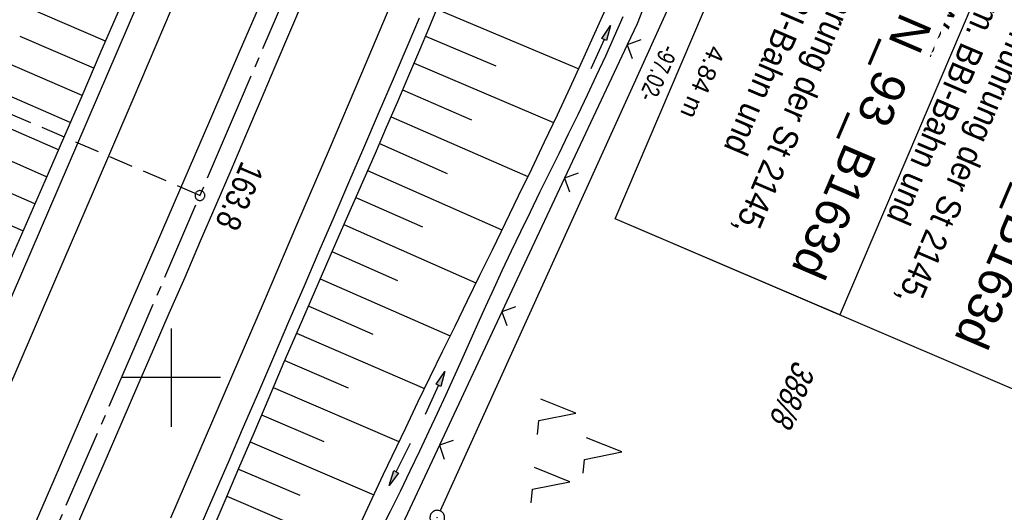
# Model space of a CAD drawing. Extents: x 510409 to 510963, y 461447 to 462240.
# Tile 10 of 25: x 510685 to 510785, y 461786 to 461836. Entities that reach past the tile are written whole.
import ezdxf

# ---------------------------------------------------------------- set-up
doc = ezdxf.new("R2010")
doc.units = 0
doc.header["$LTSCALE"] = 10
doc.header["$MEASUREMENT"] = 0
for name, pattern in [('ACHSE', [5.5, 4, -0.5, 0.5, -0.5]), ('AUSGEZOGEN', [0]), ('LT00', [0]), ('LT17', [0.15, 0.1, -0.05])]:
    doc.linetypes.add(name, pattern=pattern)
doc.layers.get('0').update_dxf_attribs({"linetype": 'LT00'})
for name, color, linetype in [('--EK_BW_TEXT_B', 20, 'LT00'), ('--EK_FBR', 1, 'LT00'), ('--EK_ST-93-1', 30, 'LT17'), ('--EL_DFK_AB_L', 21, 'LT00'), ('--EL_DFK_AB_P', 7, 'LT00'), ('-AX-093', 35, 'ACHSE'), ('-ST-93-1', 250, 'LT00'), ('1401', 7, 'Continuous'), ('ABSTAND', 8, 'LT00'), ('BW_TEXT_B', 20, 'AUSGEZOGEN'), ('DFK_AB_L', 21, 'LT00'), ('DFK_AB_P', 7, 'LT00'), ('DFK_FLUR_NR', 250, 'LT00'), ('DFK_NUTZUNG', 250, 'LT00'), ('PFEIL', 140, 'AUSGEZOGEN'), ('V107_AFBR_BAB', 250, 'LT00'), ('V107_BOESCH', 250, 'LT00'), ('V107_BOSCHUNG', 250, 'LT00'), ('V107_GRABEN', 250, 'LT00'), ('V107_LD_MARK', 250, 'LT00'), ('V107_RASTER', 250, 'LT00'), ('V107_ZAUN', 40, 'LT00')]:
    doc.layers.add(name, color=color, linetype=linetype)
doc.styles.add('Beschrift', font='ARIAL.TTF')
doc.styles.get("Standard").update_dxf_attribs({"font": 'ARIAL.TTF'})

# ---------------------------------------------------------------- blocks, each defined once
blk = doc.blocks.new('SYMB0003')
at = {"color": 0, "linetype": 'ByBlock'}
for p, q in [((-0.015712, 0), (0.010166, 0.012015)), ((0, -0.021257), (-0.015712, 0)), ((0.010166, 0.012015), (0, -0.021257))]:
    blk.add_line(p, q, dxfattribs=at)
for points in [[(-0.031395, 0.499013), (-0.093691, 0.491144), (-0.154509, 0.475528), (-0.21289, 0.452414), (-0.267913, 0.422164), (-0.318712, 0.385257), (-0.364484, 0.342274), (-0.404509, 0.293893), (-0.438154, 0.240877), (-0.464888, 0.184062), (-0.484292, 0.124345), (-0.496058, 0.062667), (-0.5, 0)], [(-0.5, 0), (-0.496058, -0.062667), (-0.484292, -0.124345), (-0.464888, -0.184062), (-0.438154, -0.240877), (-0.404509, -0.293893), (-0.364485, -0.342274), (-0.318712, -0.385257), (-0.267914, -0.422164), (-0.21289, -0.452414), (-0.154509, -0.475529), (-0.093691, -0.491144), (-0.031395, -0.499014), (0.031395, -0.499014)], [(0.5, 0), (0.496057, 0.062667), (0.484292, 0.124345), (0.464888, 0.184062), (0.438153, 0.240877), (0.404509, 0.293893), (0.364484, 0.342274), (0.318712, 0.385257), (0.267913, 0.422164), (0.21289, 0.452414), (0.154509, 0.475528), (0.093691, 0.491144), (0.031395, 0.499013), (-0.031395, 0.499013)], [(0.031395, -0.499014), (0.093691, -0.491144), (0.154509, -0.475529), (0.21289, -0.452414), (0.267914, -0.422164), (0.318712, -0.385257), (0.364485, -0.342274), (0.404509, -0.293893), (0.438154, -0.240877), (0.464889, -0.184062), (0.484292, -0.124345), (0.496058, -0.062667), (0.5, 0)]]:
    blk.add_lwpolyline(points, dxfattribs=at)
blk = doc.blocks.new('SYMB1401')
at = {"layer": '1401'}
for p, q in [((-2.1, -28.35), (0, 0)), ((0, 0), (2.15, -28.35)), ((2.05, -28.35), (-0.05, -0.67)), ((2.1, -28.35), (-0.02, -0.34)), ((1.9, -28.35), (-0.12, -1.68)), ((1.95, -28.35), (-0.1, -1.34)), ((2, -28.35), (-0.07, -1.01)), ((1.75, -28.35), (-0.2, -2.68)), ((1.8, -28.35), (-0.17, -2.34)), ((1.85, -28.35), (-0.15, -2.01)), ((1.65, -28.35), (-0.25, -3.35)), ((1.7, -28.35), (-0.22, -3.01)), ((-3.75, -35.35), (-3.75, -28.35)), ((-3.75, -28.35), (-1.2, -28.35)), ((1.25, -32.8), (-1.2, -28.35)), ((1.25, -32.8), (1.25, -28.35)), ((3.25, -28.35), (1.25, -28.35)), ((3.25, -28.35), (3.25, -35.35)), ((0.7, -35.35), (-1.75, -30.9)), ((-1.75, -30.9), (-1.75, -35.35)), ((-9.25, -31.85), (-6.25, -31.85)), ((5.75, -31.85), (8.75, -31.85)), ((-1.75, -35.35), (-3.75, -35.35)), ((-2.65, -35.35), (-3.25, -43.35)), ((3.25, -35.35), (0.7, -35.35)), ((2.75, -43.35), (2.15, -35.35)), ((2.8, -43.4), (2.2, -35.35)), ((3.3, -43.85), (2.65, -35.35)), ((-3.25, -43.35), (2.75, -43.35)), ((-3.2, -43.4), (2.8, -43.4))]:
    blk.add_line(p, q, dxfattribs=at)
for points in [[(-7.74, -32.11), (-7.75, -31.56), (-7.7, -31.01), (-7.62, -30.47), (-7.51, -29.93), (-7.35, -29.4), (-7.15, -28.89), (-6.92, -28.39), (-6.65, -27.91), (-6.34, -27.45), (-6.01, -27.02), (-5.64, -26.61), (-5.24, -26.23), (-4.82, -25.88), (-4.37, -25.56), (-3.9, -25.28), (-3.41, -25.03), (-2.9, -24.81), (-2.38, -24.64), (-1.85, -24.5)], [(1.85, -24.65), (2.37, -24.82), (2.88, -25.03), (3.37, -25.28), (3.85, -25.57), (4.3, -25.88), (4.72, -26.23), (5.12, -26.61), (5.49, -27.02), (5.83, -27.45), (6.13, -27.91), (6.41, -28.39), (6.64, -28.89), (6.84, -29.4), (7, -29.93), (7.12, -30.47), (7.2, -31.01), (7.24, -31.56), (7.25, -32.11)], [(-2.9, -38.85), (-3.41, -38.64), (-3.9, -38.39), (-4.37, -38.1), (-4.81, -37.78), (-5.24, -37.43), (-5.64, -37.05), (-6, -36.64), (-6.34, -36.21), (-6.64, -35.75), (-6.91, -35.27), (-7.15, -34.78), (-7.35, -34.26), (-7.5, -33.74), (-7.62, -33.2), (-7.7, -32.66), (-7.74, -32.11)], [(7.25, -32.11), (7.21, -32.66), (7.13, -33.21), (7.01, -33.74), (6.85, -34.27), (6.65, -34.78), (6.42, -35.28), (6.15, -35.76), (5.84, -36.22), (5.5, -36.66), (5.13, -37.07), (4.74, -37.45), (4.31, -37.8), (3.86, -38.12), (3.39, -38.4), (2.9, -38.65)], [(-3.15, -43.45), (2.85, -43.45), (2.25, -35.35)], [(-3.1, -43.5), (2.9, -43.5), (2.3, -35.35)], [(-3.05, -43.55), (2.95, -43.55), (2.35, -35.35)], [(-3, -43.6), (3, -43.6), (2.4, -35.35)], [(-2.95, -43.65), (3.05, -43.65), (2.45, -35.35)], [(-2.9, -43.7), (3.1, -43.7), (2.5, -35.35)], [(-2.85, -43.75), (3.15, -43.75), (2.55, -35.35)], [(-2.8, -43.8), (3.2, -43.8), (2.6, -35.35)], [(-2.78, -43.82), (3.25, -43.82), (2.62, -35.35)], [(-3.25, -43.35), (-2.75, -43.85), (3.3, -43.85)]]:
    blk.add_lwpolyline(points, dxfattribs=at)
blk = doc.blocks.new('SYMB7221')
at = {"color": 0, "linetype": 'ByBlock'}
for p, q in [((0, 0.435), (-0.11, 0.065)), ((0.11, 0.065), (0, 0.435)), ((0.25, 0.065), (0.11, 0.065)), ((-0.35, -0.065), (-0.46, -0.435)), ((0.35, -0.065), (0.24, -0.435))]:
    blk.add_line(p, q, dxfattribs=at)
for points in [[(-0.1, -0.435), (-0.24, -0.435), (-0.35, -0.065)], [(0.6, -0.435), (0.46, -0.435), (0.35, -0.065)]]:
    blk.add_lwpolyline(points, dxfattribs=at)
blk = doc.blocks.new('Pfreil3')
at = {"layer": 'PFEIL'}
blk.add_hatch(color=256, dxfattribs=at).paths.add_polyline_path([(-1.55, 0.27), (-1.55, -0.27), (0, 0)])
for p, q in [((-1.55, 0), (-4.83, 0)), ((-1.55, -0.27), (-1.55, 0.27)), ((-1.55, 0.27), (0, 0)), ((0, 0), (-1.55, -0.27))]:
    blk.add_line(p, q, dxfattribs=at)
blk = doc.blocks.new('SYMB0024')
at = {"color": 0, "linetype": 'ByBlock'}
for p, q in [((-0.5, 0.5), (0, 0)), ((0, 0), (0.5, 0.5))]:
    blk.add_line(p, q, dxfattribs=at)
blk = doc.blocks.new('SYMB2')
at = {"color": 0, "linetype": 'ByBlock', "flags": 128}
for points in [[(-0.031395, 0.499013), (-0.093691, 0.491144), (-0.154509, 0.475528), (-0.21289, 0.452414), (-0.267913, 0.422164), (-0.318712, 0.385257), (-0.364484, 0.342274), (-0.404509, 0.293893), (-0.438154, 0.240877), (-0.464888, 0.184062), (-0.484292, 0.124345), (-0.496058, 0.062667), (-0.5, 0)], [(-0.5, 0), (-0.496058, -0.062667), (-0.484292, -0.124345), (-0.464888, -0.184062), (-0.438154, -0.240877), (-0.404509, -0.293893), (-0.364485, -0.342274), (-0.318712, -0.385257), (-0.267914, -0.422164), (-0.21289, -0.452414), (-0.154509, -0.475529), (-0.093691, -0.491144), (-0.031395, -0.499014), (0.031395, -0.499014)], [(0.5, 0), (0.496057, 0.062667), (0.484292, 0.124345), (0.464888, 0.184062), (0.438153, 0.240877), (0.404509, 0.293893), (0.364484, 0.342274), (0.318712, 0.385257), (0.267913, 0.422164), (0.21289, 0.452414), (0.154509, 0.475528), (0.093691, 0.491144), (0.031395, 0.499013), (-0.031395, 0.499013)], [(0.031395, -0.499014), (0.093691, -0.491144), (0.154509, -0.475529), (0.21289, -0.452414), (0.267914, -0.422164), (0.318712, -0.385257), (0.364485, -0.342274), (0.404509, -0.293893), (0.438154, -0.240877), (0.464889, -0.184062), (0.484292, -0.124345), (0.496058, -0.062667), (0.5, 0)]]:
    blk.add_lwpolyline(points, dxfattribs=at)

msp = doc.modelspace()

# ---------------------------------------------------------------- linework, layer by layer
at = {"layer": '--EK_FBR'}
for points in [[(510671.23, 461779.53), (510680.96, 461801.79), (510690.5, 461823.83), (510699.64, 461845.14), (510708.46, 461866.11), (510717.23, 461886.72), (510720.49, 461895.08), (510723.3, 461901.67), (510727.3, 461911.17)], [(510709.96, 461840.16), (510706.93, 461833.11), (510703.89, 461826.07), (510700.84, 461819.03), (510698.46, 461813.53), (510696.07, 461808.02), (510693.67, 461802.52), (510691.28, 461797.01), (510688.03, 461789.55), (510684.78, 461782.08)], [(510713.54, 461838.62), (510712.04, 461835.11), (510710.55, 461831.6), (510709.06, 461828.08), (510707.56, 461824.57), (510706.06, 461821.06), (510704.55, 461817.55), (510702.96, 461813.87), (510701.37, 461810.19), (510699.77, 461806.51), (510698.17, 461802.83), (510696.57, 461799.15), (510694.97, 461795.47), (510693.02, 461790.98), (510691.07, 461786.5), (510689.12, 461782.01)], [(510725.23, 461836.56), (510724.08, 461833.85), (510722.59, 461830.34), (510721.08, 461826.83), (510719.57, 461823.32), (510718.06, 461819.82), (510716.54, 461816.32), (510715.03, 461812.81), (510713.49, 461809.24), (510711.95, 461805.66), (510710.41, 461802.09), (510708.87, 461798.51), (510707.33, 461794.94), (510705.78, 461791.36), (510703.77, 461786.73), (510701.74, 461782.09)]]:
    msp.add_lwpolyline(points, dxfattribs=at)
at = {"layer": '--EK_ST-93-1', "ltscale": 2.5}
msp.add_line((510702.92, 461818.51), (510666.16, 461834.32), dxfattribs=at)
at = {"layer": '-AX-093', "ltscale": 0.2}
msp.add_lwpolyline([(510846.81, 462177.02), (510838.94, 462156.03), (510829.99, 462132.38), (510820.96, 462108.76), (510811.86, 462085.17), (510802.68, 462061.61), (510793.43, 462038.08), (510784.1, 462014.58), (510774.7, 461991.1), (510765.23, 461967.66), (510755.68, 461944.25), (510746.06, 461920.86), (510736.36, 461897.51), (510726.59, 461874.19), (510716.75, 461850.9), (510706.83, 461827.64), (510696.84, 461804.41), (510686.78, 461781.21)], dxfattribs=at)
at = {"layer": 'DFK_AB_L'}
msp.add_line((510727.4, 461786.43), (510766.9, 461873.41), dxfattribs=at)
at = {"layer": 'V107_AFBR_BAB'}
for points in [[(510671.23, 461779.53), (510680.96, 461801.79), (510690.5, 461823.83), (510699.64, 461845.14), (510708.46, 461866.11), (510717.23, 461886.72), (510720.49, 461895.08), (510723.3, 461901.67), (510727.3, 461911.17)], [(510709.96, 461840.16), (510706.93, 461833.11), (510703.89, 461826.07), (510700.84, 461819.03), (510698.46, 461813.53), (510696.07, 461808.02), (510693.67, 461802.52), (510691.28, 461797.01), (510688.03, 461789.55), (510684.78, 461782.08)], [(510713.54, 461838.62), (510712.04, 461835.11), (510710.55, 461831.6), (510709.06, 461828.08), (510707.56, 461824.57), (510706.06, 461821.06), (510704.55, 461817.55), (510702.96, 461813.87), (510701.37, 461810.19), (510699.77, 461806.51), (510698.17, 461802.83), (510696.57, 461799.15), (510694.97, 461795.47), (510693.02, 461790.98), (510691.07, 461786.5), (510689.12, 461782.01)], [(510725.23, 461836.56), (510724.08, 461833.85), (510722.59, 461830.34), (510721.08, 461826.83), (510719.57, 461823.32), (510718.06, 461819.82), (510716.54, 461816.32), (510715.03, 461812.81), (510713.49, 461809.24), (510711.95, 461805.66), (510710.41, 461802.09), (510708.87, 461798.51), (510707.33, 461794.94), (510705.78, 461791.36), (510703.77, 461786.73), (510701.74, 461782.09)]]:
    msp.add_lwpolyline(points, dxfattribs=at)
at = {"layer": 'V107_BOESCH'}
for points in [[(510727.09, 461837.6), (510726.19, 461835.45), (510725.29, 461833.3), (510724.17, 461830.67), (510723.04, 461828.04), (510721.9, 461825.42), (510720.75, 461822.8), (510719.6, 461820.18), (510718.45, 461817.56), (510717.29, 461814.94), (510716.14, 461812.32), (510714.58, 461808.73), (510713.03, 461805.14), (510711.48, 461801.55), (510709.93, 461797.95), (510708.4, 461794.35), (510706.86, 461790.75), (510705.45, 461787.45), (510704.04, 461784.14)], [(510694.59, 461837.19), (510692.74, 461832.91), (510690.88, 461828.63), (510689.03, 461824.34), (510687.12, 461819.99), (510685.22, 461815.63), (510683.31, 461811.28)]]:
    msp.add_lwpolyline(points, dxfattribs=at)
at = {"layer": 'V107_BOSCHUNG'}
for p, q in [((510693.3, 461834.21), (510678.22, 461840.72)), ((510727.04, 461837.46), (510741.49, 461831.41)), ((510690.92, 461828.7), (510676.08, 461835.11)), ((510692.11, 461831.45), (510684.63, 461834.68)), ((510725.89, 461834.72), (510733.05, 461831.69)), ((510724.73, 461831.98), (510738.93, 461825.93)), ((510688.51, 461823.17), (510673.95, 461829.52)), ((510689.72, 461825.93), (510682.37, 461829.12)), ((510723.56, 461829.25), (510730.59, 461826.22)), ((510722.38, 461826.52), (510736.32, 461820.46)), ((510686.11, 461817.66), (510671.8, 461823.93)), ((510687.31, 461820.41), (510680.09, 461823.57)), ((510721.19, 461823.79), (510728.09, 461820.76)), ((510719.98, 461821.06), (510733.68, 461815.02)), ((510684.9, 461814.91), (510677.8, 461818.02)), ((510718.78, 461818.31), (510725.57, 461815.32)), ((510717.57, 461815.57), (510731.03, 461809.63)), ((510716.36, 461812.81), (510723.04, 461809.88)), ((510715.15, 461810.04), (510728.4, 461804.26)), ((510713.95, 461807.28), (510720.52, 461804.43)), ((510712.76, 461804.52), (510725.78, 461798.89)), ((510711.56, 461801.75), (510718.02, 461798.97)), ((510710.38, 461798.98), (510723.19, 461793.5)), ((510709.19, 461796.22), (510715.55, 461793.5)), ((510708.02, 461793.46), (510720.63, 461788.07)), ((510706.84, 461790.7), (510713.1, 461788.03)), ((510705.66, 461787.94), (510718.1, 461782.62))]:
    msp.add_line(p, q, dxfattribs=at)
at = {"layer": 'V107_GRABEN'}
for points in [[(510744.35, 461837.77), (510743.11, 461834.99), (510741.86, 461832.21), (510740.58, 461829.45), (510739.29, 461826.69), (510737.98, 461823.94), (510736.67, 461821.19), (510735.34, 461818.45), (510734.01, 461815.71), (510732.67, 461812.97), (510731.4, 461810.38), (510730.13, 461807.8), (510728.87, 461805.21), (510727.6, 461802.63), (510726.34, 461800.04), (510725.09, 461797.45), (510723.84, 461794.85), (510721.56, 461790.06), (510719.32, 461785.26)], [(510721.31, 461784.4), (510722.32, 461786.43), (510723.33, 461788.46), (510724.32, 461790.5), (510725.31, 461792.54), (510726.28, 461794.59), (510727.12, 461796.39), (510727.95, 461798.2), (510728.77, 461800.01), (510729.59, 461801.82), (510730.4, 461803.64), (510731.22, 461805.45), (510732.04, 461807.27), (510732.87, 461809.08), (510733.71, 461810.89), (510734.65, 461812.88), (510735.61, 461814.87), (510736.57, 461816.86), (510737.54, 461818.84), (510738.52, 461820.82), (510739.49, 461822.8), (510740.46, 461824.78), (510741.42, 461826.76), (510742.38, 461828.74), (510743.32, 461830.73), (510744.24, 461832.72), (510745.14, 461834.71), (510746.02, 461836.71)]]:
    msp.add_lwpolyline(points, dxfattribs=at)
at = {"layer": 'V107_LD_MARK'}
for points in [[(510734.02, 461918.6), (510728.46, 461905.16), (510722.87, 461891.73), (510717.26, 461878.31), (510711.63, 461864.9), (510707.76, 461855.73), (510703.88, 461846.57), (510699.99, 461837.42), (510696.08, 461828.27), (510692.16, 461819.13), (510688.22, 461810), (510684.26, 461800.87), (510680.29, 461791.75), (510676.3, 461782.64)], [(510699.95, 461785.74), (510702.85, 461792.41), (510706.17, 461800.11), (510709.49, 461807.82), (510712.8, 461815.53), (510716.1, 461823.24), (510719.39, 461830.96), (510722.67, 461838.69), (510725.94, 461846.41), (510729.21, 461854.14), (510732.48, 461861.87), (510735.74, 461869.6), (510739, 461877.33), (510741.23, 461882.61), (510743.46, 461887.9), (510745.68, 461893.18), (510747.9, 461898.47), (510750.11, 461903.76), (510752.33, 461909.05)]]:
    msp.add_lwpolyline(points, dxfattribs=at)
at = {"layer": 'V107_RASTER'}
for p, q in [((510700, 461805), (510700, 461795)), ((510705, 461800), (510695, 461800))]:
    msp.add_line(p, q, dxfattribs=at)
at = {"layer": 'V107_ZAUN'}
for p, q in [((510746.42, 461833.84), (510740.05, 461820.27)), ((510740.05, 461820.27), (510733.67, 461806.69)), ((510733.67, 461806.69), (510727.3, 461793.11)), ((510727.3, 461793.11), (510720.92, 461779.53))]:
    msp.add_line(p, q, dxfattribs=at)
msp.add_lwpolyline([(510752.01, 461847.76), (510747.43, 461835.99), (510746.42, 461833.84)], dxfattribs=at)

# ---------------------------------------------------------------- block references
at = {"layer": '--EL_DFK_AB_P', "xscale": 1.500000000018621, "yscale": 1.5, "zscale": 1.5, "rotation": 264.7377099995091}
msp.add_blockref('SYMB0003', (510727.09, 461785.75), dxfattribs=at)
at = {"layer": '-ST-93-1', "rotation": 274.1956499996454}
msp.add_blockref('SYMB2', (510702.92, 461818.51), dxfattribs=at)
at = {"layer": '1401'}
msp.add_blockref('SYMB1401', (510787.66, 461794.93), dxfattribs=at)
at = {"layer": 'DFK_AB_P', "xscale": 1.500000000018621, "yscale": 1.5, "zscale": 1.5, "rotation": 264.7377099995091}
msp.add_blockref('SYMB0003', (510727.09, 461785.75), dxfattribs=at)
at = {"layer": 'DFK_NUTZUNG', "xscale": 9.999999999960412, "yscale": 10, "zscale": 10, "rotation": 264.7377000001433}
msp.add_blockref('SYMB7221', (510741.54, 461792.83), dxfattribs=at)
at = {"layer": 'PFEIL'}
for p, rotation in [((510744.73, 461835.79), 65.31372429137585), ((510727.87, 461800.63), 65.31372429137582), ((510722.19, 461789.03), 243.1398551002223)]:
    msp.add_blockref('Pfreil3', p, dxfattribs=dict(at, rotation=rotation))
at = {"layer": 'V107_ZAUN', "xscale": 2.100000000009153, "yscale": 2.099999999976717, "zscale": 2.1, "rotation": 244.8508000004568}
for p in [(510746.42, 461833.84), (510740.05, 461820.27), (510733.67, 461806.69), (510727.3, 461793.11)]:
    msp.add_blockref('SYMB0024', p, dxfattribs=at)

# ---------------------------------------------------------------- texts
at = {"layer": '-ST-93-1', "style": 'Beschrift', "width": 0.8}
msp.add_text('  163.8', height=2.5, rotation=-113.2555, dxfattribs=at).set_placement((510707.8, 461823.55))
at = {"layer": 'ABSTAND', "width": 0.75}
msp.add_text(' -97.02-', height=1.8, rotation=-114.4249, dxfattribs=at).set_placement((510750.25, 461834.49))
at = {"layer": 'DFK_FLUR_NR', "oblique": 13.754, "width": 0.75}
msp.add_text('388/8', height=2.5, rotation=246.8655, dxfattribs=at).set_placement((510763.48, 461801.89))

# ---------------------------------------------------------------- next in the draw order: texts
at = {"layer": 'BW_TEXT_B', "insert": (510803.12, 461835.02), "char_height": 2, "width": 37.5546, "attachment_point": 1, "rotation": 246.8655, "style": 'Beschrift', "bg_fill": 3, "box_fill_scale": 1.5, "bg_fill_color": 256, "bg_fill_transparency": 0}
msp.add_mtext('{\\Funir_o|c0;\\H1.75x;6738751\\fArial|b0|i0|c238|p34;\\H0.5714x;\\P\\H1.75x;BW N_93_B1\\fArial|b0|i0|c0|p34;63d\\fArial|b0|i0|c238|p34;\\W0.8;\\P\\H0.3714x;\\W1;\\P\\fArial|b0|i0|c0|p34;\\H1.924x;\\W0.9;Unterführung der St 2145, ehem. BBI-Bahn und BBI-Weg\\fArial|b0|i0|c238|p34;\\P\\H0.1999x;\\W1;\\P\\pt8,20;\\H3.602x;K\\fArial|b0|i0|c0|p34;m^I^I\\fArial|b0|i0|c238|p34;1\\fArial|b0|i0|c0|p34;63.692\\fArial|b0|i0|c238|p34;\\PBw.Wi\\fArial|b0|i0|c0|p34;.^I^I118.35\\fArial|b0|i0|c238|p34; gon\\PL.W.^I\\fArial|b0|i0|c0|p34;           ^I28.05 \\fArial|b0|i0|c238|p34;m\\P\\pt20;\\fArial|b0|i0|c0|p34;L.H. ü.BBI-Weg ^I5.56 m\\PL.H. ü.Gleis  ^I4.92 m\\PL.H. ü.Straße ^I4.84 m}', dxfattribs=at)

# ---------------------------------------------------------------- next in the draw order: linework, layer by layer
at = {"layer": 'BW_TEXT_B'}
msp.add_lwpolyline([(510806.94, 461836.6), (510790.02, 461796.99), (510745.2, 461816.14), (510762.12, 461855.74)], close=True, dxfattribs=at)

# ---------------------------------------------------------------- next in the draw order: texts
at = {"layer": '--EK_BW_TEXT_B', "insert": (510781.17, 461844.4), "char_height": 2, "width": 37.5546, "attachment_point": 1, "rotation": 246.8655, "style": 'Beschrift', "bg_fill": 3, "box_fill_scale": 1.5, "bg_fill_color": 256, "bg_fill_transparency": 0}
msp.add_mtext('{\\fArial|b0|i0|c238|p34;\\H1.7499x;BW N_93_B1\\fArial|b0|i0|c0|p34;63d\\fArial|b0|i0|c238|p34;\\W0.8;\\P\\H0.3714x;\\W1;\\P\\fArial|b0|i0|c0|p34;\\H1.924x;\\W0.9;Unterführung der St 2145, ehem. BBI-Bahn und BBI-Weg}', dxfattribs=at)

# ---------------------------------------------------------------- next in the draw order: linework, layer by layer
at = {"layer": '--EK_BW_TEXT_B'}
msp.add_lwpolyline([(510784.99, 461845.97), (510768.07, 461806.37), (510745.2, 461816.14), (510762.12, 461855.74)], close=True, dxfattribs=at)
at = {"layer": '--EL_DFK_AB_L'}
msp.add_line((510727.4, 461786.43), (510766.9, 461873.41), dxfattribs=at)

doc.saveas('drawing.dxf')
